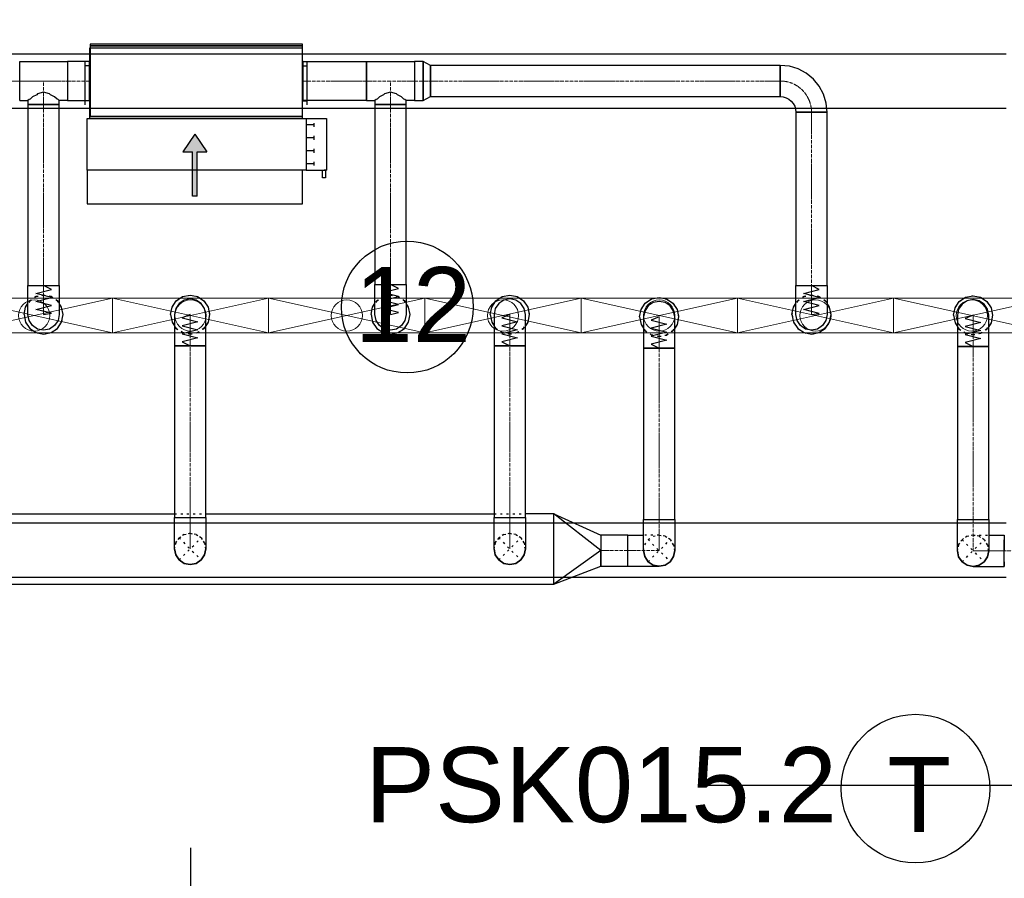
# Model space of a CAD drawing. Header units: centimetres. Extents: x -149939 to 48626, y -46000 to 152985.
# Tile 43 of 256: x -17633 to -11332, y 16404 to 21897. Entities that reach past the tile are written whole.
import ezdxf

# ---------------------------------------------------------------- set-up
doc = ezdxf.new("R2010")
doc.units = ezdxf.units.CM
doc.header["$LTSCALE"] = 50
doc.header["$PDMODE"] = 35
doc.header["$PDSIZE"] = 0.1
for name, pattern in [('CADVENT_CENTERLINE', [9.9, 7.4, -1, 0.5, -1]), ('CADVENT_HIDDEN', [0.8, 0.25, -0.55]), ('Kondygnacja  -0_5$0$HIDDEN', [9.525, 6.35, -3.175]), ('Kondygnacja  -0_5$0$HIDDEN2', [4.7625, 3.175, -1.5875]), ('Osie rzutów$0$DASHDOT2', [12.7, 6.35, -3.175, 0, -3.175])]:
    doc.linetypes.add(name, pattern=pattern)
doc.layers.get('0').update_dxf_attribs({"color": 8})
doc.layers.get('DEFPOINTS').update_dxf_attribs({"color": 8})
for name, color, linetype in [('01-103-Went PP_poziom-0_5$0$L_Nawiew', 7, 'Continuous'), ('bgde-nawiewDETAILS', 1, 'Continuous'), ('bgde-nawiewEXP', 7, 'Continuous'), ('bgde-nawiewHIDDEN', 250, 'Continuous'), ('bgde-wywiewSOL', 5, 'Continuous'), ('Kondygnacja  -0_5$0$ARCH_KONSTR_POWYŻEJ RZUTU', 8, 'Kondygnacja  -0_5$0$HIDDEN'), ('Kondygnacja  -0_5$0$ARCH_KONSTR_POWYŻEJ RZUTU_IST', 8, 'Kondygnacja  -0_5$0$HIDDEN2'), ('Osie rzutów$0$ARCH_INFO_OSIE_IST', 8, 'Osie rzutów$0$DASHDOT2'), ('Osie rzutów$0$ARCH_INFO_OSIE_OPISY_IST', 8, 'Continuous')]:
    doc.layers.add(name, color=color, linetype=linetype)
for name, color, linetype, lineweight in [('bgde-nawiewCEN', 7, 'Continuous', 13), ('bgde_nawiewnik', 11, 'Continuous', 5), ('Kondygnacja  -0_5$0$ARCH_INFO_WYMIARY', 8, 'Continuous', 9), ('RFCU', 6, 'Continuous', 30)]:
    doc.layers.add(name, color=color, linetype=linetype, lineweight=lineweight)
doc.styles.add('Arial', font='ARIAL.TTF')
doc.styles.add('Kondygnacja  -0_5$0$Romans', font='Romans.shx', dxfattribs={"width": 0.7})
doc.dimstyles.new('Kondygnacja  -0_5$0$Wymiary 1-100', dxfattribs={"dimtxt": 12, "dimasz": 10, "dimexe": 5, "dimexo": 0, "dimgap": 4, "dimtad": 1, "dimrnd": 0.5, "dimzin": 12, "dimdsep": 46, "dimtxsty": 'Kondygnacja  -0_5$0$Romans', "dimblk": 'Kondygnacja  -0_5$0$_Oblique', "dimcen": 10, "dimdle": 10, "dimclrt": 55, "dimazin": 0, "dimtfac": 1, "dimtmove": 1, "dimatfit": 3, "dimfxl": 8, "dimfxlon": 1, "dimtolj": 1, "dimtzin": 0, "dimarcsym": 0})

# ---------------------------------------------------------------- blocks, each defined once
blk = doc.blocks.new('Osie rzutów')
at = {"layer": 'Osie rzutów$0$ARCH_INFO_OSIE_IST', "ltscale": 10}
for p, q in [((10460, 12510), (10460, 4623.26)), ((4436.04, 6200), (15156.54, 6200))]:
    blk.add_line(p, q, dxfattribs=at)
blk = doc.blocks.new('Kondygnacja  -0_5$0$konstrukcja istniejąca -0.5')
at = {"layer": 'Kondygnacja  -0_5$0$ARCH_KONSTR_POWYŻEJ RZUTU_IST', "ltscale": 10}
for points in [[(9938, 6667.89), (10982, 6667.89)], [(10982, 6632.89), (9938, 6632.89)], [(9938, 6367.89), (10982, 6367.89)], [(10982, 6332.89), (9938, 6332.89)]]:
    blk.add_lwpolyline(points, dxfattribs=at)
blk = doc.blocks.new('Kondygnacja  -0_5$0$_Oblique')
at = {"color": 0, "linetype": 'ByBlock', "lineweight": -2}
blk.add_line((-0.5, -0.5), (0.5, 0.5), dxfattribs=at)
blk = doc.blocks.new('*D212')
at = {"layer": 'DEFPOINTS', "color": 0}
for p in [(-30586.3, 81900), (-30681.1, 12489.5), (9064, 12489.5)]:
    blk.add_point(p, dxfattribs=at)
at = {"layer": 'Kondygnacja  -0_5$0$ARCH_INFO_WYMIARY', "color": 0, "lineweight": -2}
for p, q in [((-30673.1, 81900), (-30686.1, 81900)), ((-30681.1, 81910), (-30681.1, 12479.5)), ((-30673.1, 12489.5), (-30686.1, 12489.5))]:
    blk.add_line(p, q, dxfattribs=at)
at = {"layer": 'Kondygnacja  -0_5$0$ARCH_INFO_WYMIARY', "color": 0, "linetype": 'ByBlock', "lineweight": -2, "xscale": 10, "yscale": 10, "zscale": 10}
for p, rotation in [((-30681.1, 81900), 90), ((-30681.1, 12489.5), 270)]:
    blk.add_blockref('Kondygnacja  -0_5$0$_Oblique', p, dxfattribs=dict(at, rotation=rotation))
at = {"layer": 'Kondygnacja  -0_5$0$ARCH_INFO_WYMIARY', "color": 55, "insert": (-30691.1, 47194.8), "char_height": 12, "attachment_point": 5, "rotation": 90, "style": 'Kondygnacja  -0_5$0$Romans'}
blk.add_mtext('\\A1;69410.5', dxfattribs=at)
blk = doc.blocks.new('A$C066D7839')
at = {"layer": 'bgde_nawiewnik', "color": 7}
for p, q in [((-50, -11.15), (-50, 11.15)), ((-50, 11.15), (50, 11.15)), ((-50, -11.15), (50, 11.15)), ((50, -11.15), (-50, 11.15)), ((50, 11.15), (50, -11.15)), ((50, -11.15), (-50, -11.15))]:
    blk.add_line(p, q, dxfattribs=at)
blk.add_circle((0, 0), 10, dxfattribs=at)
blk = doc.blocks.new('A$C5B3E7367')
at = {"layer": '01-103-Went PP_poziom-0_5$0$L_Nawiew'}
h = blk.add_hatch(color=256, dxfattribs=at)
h.paths.add_polyline_path([(215, 704), (215, 674), (331.7, 674), (331.7, 612.1), (445.9, 689), (331.7, 765.9), (331.7, 704)])
h.paths.add_polyline_path([(48.3, 704), (48.3, 674), (215, 674), (215, 704)])
for p, q in [((215, 1525), (165, 1525)), ((165, 1525), (165, 1505)), ((215, 1400), (215, 1530)), ((545, 1530), (215, 1530)), ((215, 1530), (215, 1515)), ((545, 1400), (545, 1530)), ((165, 1505), (215, 1505)), ((243.8, 1452), (268.8, 1452)), ((256.2, 1452), (256.2, 1400)), ((326.2, 1452), (351.2, 1452)), ((338.8, 1452), (338.8, 1400)), ((408.8, 1452), (433.8, 1452)), ((421.2, 1452), (421.2, 1400)), ((491.2, 1452), (516.2, 1452)), ((503.8, 1452), (503.8, 1400)), ((545, 1400), (215, 1400)), ((215, 1400), (215, 1378)), ((545, 0), (545, 1400)), ((0, 1378), (215, 1378)), ((0, 0), (0, 1378)), ((215, 1378), (215, 0)), ((445.9, 689), (331.7, 765.9)), ((331.7, 704), (331.7, 765.9)), ((48.3, 704), (331.7, 704)), ((48.3, 704), (48.3, 674)), ((48.3, 674), (331.7, 674)), ((445.9, 689), (331.7, 612.1)), ((331.7, 612.1), (331.7, 674)), ((215, 0), (0, 0)), ((215, 0), (545, 0))]:
    blk.add_line(p, q, dxfattribs=at)
blk = doc.blocks.new('A$C53CA46B8')
at = {"layer": 'bgde-wywiewSOL'}
for p, q in [((112.9, 511.1), (-162.1, 511.1)), ((-137.1, 481.1), (-137.1, 511.1)), ((87.9, 481.1), (87.9, 511.1)), ((200.4, 481.1), (-249.6, 481.1)), ((-249.6, 481.1), (-249.6, -878.9)), ((200.4, 481.1), (200.4, -878.9)), ((200.4, -878.9), (-249.6, -878.9)), ((-137.1, -878.9), (-137.1, -908.9)), ((87.9, -878.9), (87.9, -908.9)), ((112.9, -908.9), (-162.1, -908.9))]:
    blk.add_line(p, q, dxfattribs=at)
at = {"layer": '01-103-Went PP_poziom-0_5$0$L_Nawiew'}
blk.add_blockref('A$C5B3E7367', (-794.6, -893.9), dxfattribs=at)

msp = doc.modelspace()

# ---------------------------------------------------------------- linework, layer by layer
at = {"layer": 'bgde-nawiewCEN', "linetype": 'CADVENT_CENTERLINE', "ltscale": 0.06}
for p, q in [((-17633.132, 21504.314), (-17736.132, 21504.314)), ((-17633.132, 21504.314), (-17480.132, 21504.314)), ((-17480.132, 21354.314), (-17480.132, 21504.314)), ((-17480.132, 21504.314), (-17327.132, 21504.314)), ((-17327.132, 21504.314), (-17187.132, 21504.314)), ((-17183.132, 21504.314), (-17187.132, 21504.314)), ((-15823.132, 21504.314), (-15819.132, 21504.314)), ((-15412.751, 21504.314), (-15819.132, 21504.314)), ((-15259.751, 21504.314), (-15412.751, 21504.314)), ((-15259.751, 21354.314), (-15259.751, 21504.314)), ((-15106.751, 21504.314), (-15259.751, 21504.314)), ((-15106.751, 21504.314), (-15003.751, 21504.314)), ((-15003.751, 21504.314), (-12765.522, 21504.314)), ((-17480.132, 21354.314), (-17480.132, 20197.254)), ((-15259.751, 21354.314), (-15259.751, 20202.58)), ((-12565.522, 21304.314), (-12565.522, 20196.599)), ((-17480.132, 20197.254), (-17480.132, 20179.751)), ((-17480.132, 20179.751), (-17480.132, 20131.902)), ((-15259.751, 20202.58), (-15259.751, 20184.579)), ((-15259.751, 20184.579), (-15259.751, 20135.37)), ((-12565.522, 20196.599), (-12565.522, 20179.157)), ((-12565.522, 20179.157), (-12565.522, 20131.476)), ((-17480.132, 20131.902), (-17480.132, 20105.884)), ((-17480.132, 20105.884), (-17480.132, 20083.859)), ((-15259.751, 20135.37), (-15259.751, 20108.611)), ((-15259.751, 20108.611), (-15259.751, 20085.96)), ((-12565.522, 20131.476), (-12565.522, 20105.548)), ((-12565.522, 20105.548), (-12565.522, 20083.601)), ((-17480.132, 20083.859), (-17480.132, 20065.497)), ((-17480.132, 20065.497), (-17480.132, 20050.462)), ((-17480.132, 20050.462), (-17480.132, 20038.424)), ((-15259.751, 20085.96), (-15259.751, 20067.075)), ((-15259.751, 20067.075), (-15259.751, 20051.613)), ((-15259.751, 20051.613), (-15259.751, 20039.232)), ((-15259.751, 20039.232), (-15259.751, 20029.59)), ((-12565.522, 20083.601), (-12565.522, 20065.303)), ((-12565.522, 20065.303), (-12565.522, 20050.321)), ((-12565.522, 20050.321), (-12565.522, 20038.325)), ((-17480.132, 20038.424), (-17480.132, 20029.048)), ((-17480.132, 20029.048), (-17480.132, 20022.003)), ((-17480.132, 20022.003), (-17480.132, 20016.955)), ((-17480.132, 20016.955), (-17480.132, 20013.57)), ((-17480.132, 20013.57), (-17480.132, 20011.518)), ((-17480.132, 20011.518), (-17480.132, 20010.464)), ((-17480.132, 20010.464), (-17480.132, 20010.02)), ((-16542.417, 20009.546), (-16542.417, 20010.02)), ((-16542.417, 20008.421), (-16542.417, 20009.546)), ((-16542.417, 20006.231), (-16542.417, 20008.421)), ((-16542.417, 20002.619), (-16542.417, 20006.231)), ((-16542.417, 19997.231), (-16542.417, 20002.619)), ((-16542.417, 19989.712), (-16542.417, 19997.231)), ((-16542.417, 19979.705), (-16542.417, 19989.712)), ((-16542.417, 19966.857), (-16542.417, 19979.705)), ((-15259.751, 20029.59), (-15259.751, 20022.344)), ((-15259.751, 20022.344), (-15259.751, 20017.152)), ((-15259.751, 20017.152), (-15259.751, 20013.671)), ((-15259.751, 20013.671), (-15259.751, 20011.56)), ((-15259.751, 20011.56), (-15259.751, 20010.476)), ((-15259.751, 20010.476), (-15259.751, 20010.02)), ((-14496.891, 20009.546), (-14496.891, 20010.02)), ((-14496.891, 20008.421), (-14496.891, 20009.546)), ((-14496.891, 20006.231), (-14496.891, 20008.421)), ((-14496.891, 20002.619), (-14496.891, 20006.231)), ((-14496.891, 19997.231), (-14496.891, 20002.619)), ((-14496.891, 19989.712), (-14496.891, 19997.231)), ((-14496.891, 19979.705), (-14496.891, 19989.712)), ((-14496.891, 19966.857), (-14496.891, 19979.705)), ((-13540.819, 19994.251), (-13540.819, 19994.725)), ((-13540.819, 19993.125), (-13540.819, 19994.251)), ((-13540.819, 19990.932), (-13540.819, 19993.125)), ((-13540.819, 19987.317), (-13540.819, 19990.932)), ((-13540.819, 19981.925), (-13540.819, 19987.317)), ((-13540.819, 19974.399), (-13540.819, 19981.925)), ((-12565.522, 20038.325), (-12565.522, 20028.982)), ((-12565.522, 20028.982), (-12565.522, 20021.961)), ((-12565.522, 20021.961), (-12565.522, 20016.93)), ((-12565.522, 20016.93), (-12565.522, 20013.558)), ((-12565.522, 20013.558), (-12565.522, 20011.513)), ((-12565.522, 20011.513), (-12565.522, 20010.462)), ((-12565.522, 20010.462), (-12565.522, 20010.02)), ((-11531.67, 20005.353), (-11531.67, 20005.827)), ((-11531.67, 20004.227), (-11531.67, 20005.353)), ((-11531.67, 20002.034), (-11531.67, 20004.227)), ((-11531.67, 19998.419), (-11531.67, 20002.034)), ((-11531.67, 19993.027), (-11531.67, 19998.419)), ((-11531.67, 19985.501), (-11531.67, 19993.027)), ((-11531.67, 19975.486), (-11531.67, 19985.501)), ((-16542.417, 19950.812), (-16542.417, 19966.857)), ((-16542.417, 19931.214), (-16542.417, 19950.812)), ((-16542.417, 19907.708), (-16542.417, 19931.214)), ((-14496.891, 19950.812), (-14496.891, 19966.857)), ((-14496.891, 19931.214), (-14496.891, 19950.812)), ((-14496.891, 19907.708), (-14496.891, 19931.214)), ((-13540.819, 19964.384), (-13540.819, 19974.399)), ((-13540.819, 19951.525), (-13540.819, 19964.384)), ((-13540.819, 19935.465), (-13540.819, 19951.525)), ((-13540.819, 19915.851), (-13540.819, 19935.465)), ((-13540.819, 19892.325), (-13540.819, 19915.851)), ((-11531.67, 19962.627), (-11531.67, 19975.486)), ((-11531.67, 19946.568), (-11531.67, 19962.627)), ((-11531.67, 19926.953), (-11531.67, 19946.568)), ((-11531.67, 19903.427), (-11531.67, 19926.953)), ((-16542.417, 19879.94), (-16542.417, 19907.708)), ((-16542.417, 19828.873), (-16542.417, 19879.94)), ((-14496.891, 19879.94), (-14496.891, 19907.708)), ((-14496.891, 19828.873), (-14496.891, 19879.94)), ((-13540.819, 19864.532), (-13540.819, 19892.325)), ((-13540.819, 19813.421), (-13540.819, 19864.532)), ((-11531.67, 19875.634), (-11531.67, 19903.427)), ((-11531.67, 19824.523), (-11531.67, 19875.634)), ((-16542.417, 19810.192), (-16542.417, 19828.873)), ((-16542.417, 18711.102), (-16542.417, 19810.192)), ((-14496.891, 19810.192), (-14496.891, 19828.873)), ((-14496.891, 18711.102), (-14496.891, 19810.192)), ((-13540.819, 19794.725), (-13540.819, 19813.421)), ((-13540.819, 18700), (-13540.819, 19794.725)), ((-11531.67, 19805.827), (-11531.67, 19824.523)), ((-11531.67, 18699.463), (-11531.67, 19805.827)), ((-16542.417, 18711.102), (-16542.417, 18511.102)), ((-14496.891, 18711.102), (-14496.891, 18511.102)), ((-13540.819, 18700), (-13540.819, 18500)), ((-11531.67, 18699.463), (-11531.67, 18499.463)), ((-13913.637, 18500), (-13740.819, 18500)), ((-13740.819, 18500), (-13540.819, 18500)), ((-11331.67, 18499.463), (-11531.67, 18499.463)), ((-11170.39, 18499.463), (-11331.67, 18499.463))]:
    msp.add_line(p, q, dxfattribs=at)
at = {"layer": 'bgde-nawiewCEN', "linetype": 'CADVENT_CENTERLINE', "ltscale": 0.06, "extrusion": (0, 0, -1)}
msp.add_arc((12765.522, 21304.314), 200, 90, 180, dxfattribs=at)
at = {"layer": 'bgde-nawiewDETAILS', "linetype": 'CADVENT_HIDDEN'}
for p, q in [((-16613.128, 18440.392), (-16471.707, 18581.813)), ((-16613.128, 18581.813), (-16471.707, 18440.392)), ((-14567.602, 18440.392), (-14426.18, 18581.813)), ((-14567.602, 18581.813), (-14426.18, 18440.392)), ((-13611.529, 18429.289), (-13470.108, 18570.711)), ((-13611.529, 18570.711), (-13470.108, 18429.289)), ((-11602.381, 18428.752), (-11460.959, 18570.173)), ((-11602.381, 18570.173), (-11460.959, 18428.752))]:
    msp.add_line(p, q, dxfattribs=at)
at = {"layer": 'bgde-nawiewEXP', "linetype": 'Continuous'}
for points in [[(-17183.132, 21729.314), (-15823.132, 21729.314), (-15823.132, 21739.314), (-17183.132, 21739.314)], [(-17183.132, 21279.314), (-15823.132, 21279.314), (-15823.132, 21729.314), (-17183.132, 21729.314)], [(-17327.132, 21379.314), (-17187.132, 21379.314), (-17187.132, 21629.314), (-17327.132, 21629.314), (-17327.132, 21388.829)], [(-15819.132, 21379.314), (-15819.132, 21629.314), (-15412.751, 21629.314), (-15412.751, 21379.314)], [(-15106.751, 21379.314), (-15051.908, 21379.314), (-15051.908, 21629.314), (-15106.751, 21629.314), (-15106.751, 21388.829)], [(-15051.908, 21379.314), (-15003.751, 21404.314), (-15003.751, 21604.314), (-15051.908, 21629.314), (-15051.908, 21388.829)], [(-15003.751, 21404.314), (-12765.522, 21404.314), (-12765.522, 21604.314), (-15003.751, 21604.314), (-15003.751, 21411.926)], [(-12765.522, 21404.314), (-12746.013, 21402.392), (-12727.254, 21396.702), (-12709.965, 21387.461), (-12694.811, 21375.025), (-12682.375, 21359.871), (-12673.134, 21342.582), (-12667.443, 21323.823), (-12665.522, 21304.314), (-12665.522, 20196.599), (-12465.522, 20196.599), (-12465.522, 21304.314), (-12665.522, 21304.314), (-12665.522, 21304.314), (-12465.522, 21304.314), (-12471.286, 21362.841), (-12488.358, 21419.119), (-12516.081, 21470.985), (-12553.39, 21516.446), (-12598.851, 21553.755), (-12650.717, 21581.478), (-12706.995, 21598.55), (-12765.522, 21604.314), (-12765.522, 21411.926)], [(-17580.132, 20010.02), (-17580.132, 20197.254), (-17380.132, 20197.254), (-17380.132, 20010.02), (-17387.744, 19971.752), (-17409.422, 19939.309), (-17441.864, 19917.632), (-17480.132, 19910.02), (-17518.401, 19917.632), (-17550.843, 19939.309), (-17572.52, 19971.752)], [(-15359.751, 20135.37), (-15359.751, 20202.58), (-15159.751, 20202.58), (-15159.751, 20010.02), (-15167.363, 19971.752), (-15189.041, 19939.309), (-15221.483, 19917.632), (-15259.751, 19910.02), (-15298.02, 19917.632), (-15330.462, 19939.309), (-15352.139, 19971.752), (-15359.751, 20010.02), (-15359.751, 20108.611)], [(-12665.522, 20010.02), (-12665.522, 20196.599), (-12465.522, 20196.599), (-12465.522, 20010.02), (-12473.134, 19971.752), (-12494.811, 19939.309), (-12527.254, 19917.632), (-12565.522, 19910.02), (-12603.79, 19917.632), (-12636.233, 19939.309), (-12657.91, 19971.752)], [(-16642.417, 19810.192), (-16442.417, 19810.192), (-16442.417, 20010.02), (-16450.029, 20048.288), (-16471.707, 20080.731), (-16504.149, 20102.408), (-16542.417, 20110.02), (-16580.686, 20102.408), (-16613.128, 20080.731), (-16634.805, 20048.288), (-16642.417, 20010.02), (-16642.417, 19828.873)], [(-14596.891, 20009.546), (-14596.891, 19810.192), (-14396.891, 19810.192), (-14396.891, 20010.02), (-14404.503, 20048.288), (-14426.18, 20080.731), (-14458.623, 20102.408), (-14496.891, 20110.02), (-14535.159, 20102.408), (-14567.602, 20080.731), (-14589.279, 20048.288), (-14596.891, 20010.02)], [(-11631.67, 19805.827), (-11431.67, 19805.827), (-11431.67, 20005.827), (-11439.282, 20044.095), (-11460.959, 20076.538), (-11493.402, 20098.215), (-11531.67, 20105.827), (-11569.938, 20098.215), (-11602.381, 20076.538), (-11624.058, 20044.095), (-11631.67, 20005.827), (-11631.67, 19824.523)], [(-13640.819, 19794.725), (-13440.819, 19794.725), (-13440.819, 19994.725), (-13448.431, 20032.993), (-13470.108, 20065.435), (-13502.55, 20087.113), (-13540.819, 20094.725), (-13579.087, 20087.113), (-13611.529, 20065.435), (-13633.207, 20032.993), (-13640.819, 19994.725), (-13640.819, 19813.421)], [(-16642.417, 18711.102), (-16442.417, 18711.102), (-16442.417, 19810.192), (-16642.417, 19810.192)], [(-14596.891, 18711.102), (-14396.891, 18711.102), (-14396.891, 19810.192), (-14596.891, 19810.192)], [(-13640.819, 18700), (-13440.819, 18700), (-13440.819, 19794.725), (-13640.819, 19794.725)], [(-11631.67, 18699.463), (-11431.67, 18699.463), (-11431.67, 19805.827), (-11631.67, 19805.827)], [(-16642.417, 18511.102), (-16642.417, 18711.102), (-16442.417, 18711.102), (-16442.417, 18511.102), (-16450.029, 18472.834), (-16471.707, 18440.392), (-16504.149, 18418.714), (-16542.417, 18411.102), (-16580.686, 18418.714), (-16613.128, 18440.392), (-16634.805, 18472.834)], [(-14596.891, 18511.102), (-14596.891, 18711.102), (-14396.891, 18711.102), (-14396.891, 18511.102), (-14404.503, 18472.834), (-14426.18, 18440.392), (-14458.623, 18418.714), (-14496.891, 18411.102), (-14535.159, 18418.714), (-14567.602, 18440.392), (-14589.279, 18472.834)], [(-13913.637, 18400), (-13740.819, 18400), (-13740.819, 18600), (-13913.637, 18600), (-13913.637, 18407.612)], [(-16642.417, 18511.102), (-16634.805, 18472.834), (-16613.128, 18440.392), (-16580.686, 18418.714), (-16542.417, 18411.102), (-16504.149, 18418.714), (-16471.707, 18440.392), (-16450.029, 18472.834), (-16442.417, 18511.102), (-16450.029, 18472.834), (-16471.707, 18440.392), (-16504.149, 18418.714), (-16542.417, 18411.102), (-16580.686, 18418.714), (-16613.128, 18440.392), (-16634.805, 18472.834)], [(-14496.891, 18411.102), (-14458.623, 18418.714), (-14426.18, 18440.392), (-14404.503, 18472.834), (-14396.891, 18511.102), (-14404.503, 18472.834), (-14426.18, 18440.392), (-14458.623, 18418.714)], [(-14213.637, 18286.102), (-13913.637, 18400), (-13913.637, 18500)], [(-11631.67, 18499.463), (-11624.058, 18461.194), (-11602.381, 18428.752), (-11569.938, 18407.075), (-11531.67, 18399.463), (-11493.402, 18407.075), (-11460.959, 18428.752), (-11439.282, 18461.194), (-11431.67, 18499.463), (-11439.282, 18461.194), (-11460.959, 18428.752), (-11493.402, 18407.075), (-11531.67, 18399.463), (-11569.938, 18407.075), (-11602.381, 18428.752), (-11624.058, 18461.194)]]:
    msp.add_lwpolyline(points, close=True, dxfattribs=at)
for points in [[(-17633.132, 21379.314), (-17633.132, 21629.314), (-17327.132, 21629.314), (-17327.132, 21379.314), (-17380.132, 21379.314)], [(-17187.132, 21379.314), (-17187.132, 21629.314), (-17183.132, 21629.314)], [(-15823.132, 21379.314), (-15819.132, 21379.314), (-15819.132, 21629.314), (-15823.132, 21629.314)], [(-15412.751, 21379.314), (-15412.751, 21629.314), (-15106.751, 21629.314), (-15106.751, 21379.314), (-15159.751, 21379.314)], [(-17633.132, 21379.314), (-17580.132, 21379.314), (-17580.132, 20197.254), (-17380.132, 20197.254), (-17380.132, 21354.314), (-17580.132, 21354.314), (-17580.132, 21354.314), (-17380.132, 21354.314), (-17380.132, 21379.314), (-17387.744, 21386.926), (-17394.137, 21388.829), (-17409.422, 21404.114), (-17435.878, 21415.926), (-17441.864, 21421.911), (-17480.132, 21433.304), (-17518.401, 21421.911), (-17524.386, 21415.926), (-17550.843, 21404.114), (-17566.128, 21388.829), (-17572.52, 21386.926), (-17580.132, 21379.314)], [(-15412.751, 21379.314), (-15359.751, 21379.314), (-15359.751, 20202.58), (-15159.751, 20202.58), (-15159.751, 21354.314), (-15359.751, 21354.314), (-15359.751, 21354.314), (-15159.751, 21354.314), (-15159.751, 21379.314), (-15167.363, 21386.926), (-15173.756, 21388.829), (-15189.041, 21404.114), (-15215.497, 21415.926), (-15221.483, 21421.911), (-15259.751, 21433.304), (-15298.02, 21421.911), (-15304.005, 21415.926), (-15330.462, 21404.114), (-15345.747, 21388.829), (-15352.139, 21386.926), (-15359.751, 21379.314)], [(-17187.132, 21379.314), (-17183.132, 21379.314)], [(-16667.417, 20010.02), (-16657.902, 20057.855), (-16630.806, 20098.408), (-16590.253, 20125.505), (-16542.417, 20135.02), (-16494.582, 20125.505), (-16454.029, 20098.408), (-16426.932, 20057.855), (-16417.417, 20010.02), (-16426.932, 19962.184), (-16442.417, 19939.01)], [(-14621.891, 20010.02), (-14612.376, 20057.855), (-14585.279, 20098.408), (-14544.726, 20125.505), (-14496.891, 20135.02), (-14449.055, 20125.505), (-14408.503, 20098.408), (-14381.406, 20057.855), (-14371.891, 20010.02), (-14381.406, 19962.184), (-14396.891, 19939.01)], [(-13665.819, 19994.725), (-13656.304, 20042.56), (-13629.207, 20083.113), (-13588.654, 20110.21), (-13540.819, 20119.725), (-13492.983, 20110.21), (-13452.43, 20083.113), (-13425.334, 20042.56), (-13415.819, 19994.725), (-13425.334, 19946.889), (-13440.819, 19923.714)], [(-11656.67, 20005.827), (-11647.155, 20053.662), (-11620.058, 20094.215), (-11579.505, 20121.312), (-11531.67, 20130.827), (-11483.834, 20121.312), (-11443.282, 20094.215), (-11416.185, 20053.662), (-11406.67, 20005.827), (-11416.185, 19957.991), (-11431.67, 19934.817)], [(-17605.132, 20010.02), (-17595.617, 19962.184), (-17568.521, 19921.632), (-17527.968, 19894.535), (-17480.132, 19885.02), (-17432.297, 19894.535), (-17391.744, 19921.632), (-17364.647, 19962.184), (-17355.132, 20010.02), (-17364.647, 20057.855), (-17380.132, 20081.03)], [(-17605.132, 20010.02), (-17595.617, 20057.855), (-17580.132, 20081.03)], [(-15384.751, 20010.02), (-15375.236, 19962.184), (-15348.14, 19921.632), (-15307.587, 19894.535), (-15259.751, 19885.02), (-15211.916, 19894.535), (-15171.363, 19921.632), (-15144.266, 19962.184), (-15134.751, 20010.02), (-15144.266, 20057.855), (-15159.751, 20081.03)], [(-15384.751, 20010.02), (-15375.236, 20057.855), (-15359.751, 20081.03)], [(-12690.522, 20010.02), (-12681.007, 19962.184), (-12653.91, 19921.632), (-12613.357, 19894.535), (-12565.522, 19885.02), (-12517.686, 19894.535), (-12477.134, 19921.632), (-12450.037, 19962.184), (-12440.522, 20010.02), (-12450.037, 20057.855), (-12465.522, 20081.03)], [(-12690.522, 20010.02), (-12681.007, 20057.855), (-12665.522, 20081.03)], [(-16667.417, 20010.02), (-16657.902, 19962.184), (-16642.417, 19939.01)], [(-14621.891, 20010.02), (-14612.376, 19962.184), (-14596.891, 19939.01)], [(-13665.819, 19994.725), (-13656.304, 19946.889), (-13640.819, 19923.714)], [(-11656.67, 20005.827), (-11647.155, 19957.991), (-11631.67, 19934.817)], [(-20031.843, 18286.102), (-14213.637, 18286.102), (-14213.637, 18736.102), (-13913.637, 18600), (-13913.637, 18500), (-14213.637, 18736.102), (-14396.891, 18736.102)], [(-18463.767, 18736.102), (-16642.417, 18736.102)], [(-16442.417, 18736.102), (-14596.891, 18736.102)], [(-14213.637, 18286.102), (-14213.637, 18736.102)], [(-13740.819, 18400), (-13540.819, 18400), (-13579.087, 18407.612), (-13611.529, 18429.289), (-13633.207, 18461.732), (-13640.819, 18500), (-13640.819, 18700), (-13440.819, 18700), (-13440.819, 18500), (-13448.431, 18461.732), (-13470.108, 18429.289), (-13502.55, 18407.612), (-13540.819, 18400), (-13579.087, 18407.612), (-13611.529, 18429.289), (-13633.207, 18461.732), (-13640.819, 18500), (-13633.207, 18461.732), (-13611.529, 18429.289), (-13579.087, 18407.612), (-13540.819, 18400), (-13502.55, 18407.612), (-13470.108, 18429.289), (-13448.431, 18461.732), (-13440.819, 18500), (-13448.431, 18461.732), (-13470.108, 18429.289), (-13502.55, 18407.612), (-13540.819, 18400)], [(-11631.67, 18499.463), (-11631.67, 18699.463), (-11431.67, 18699.463), (-11431.67, 18499.463), (-11439.282, 18461.194), (-11460.959, 18428.752), (-11493.402, 18407.075), (-11531.67, 18399.463), (-11331.67, 18399.463), (-11331.67, 18407.075)], [(-13740.819, 18400), (-13740.819, 18600), (-13640.819, 18600)], [(-11431.67, 18599.463), (-11331.67, 18599.463), (-11331.67, 18537.731)], [(-11331.67, 18537.731), (-11331.67, 18570.173)], [(-11331.67, 18428.752), (-11331.67, 18537.731)], [(-11331.67, 18537.731), (-11331.67, 18499.463)], [(-14596.891, 18511.102), (-14589.279, 18472.834), (-14567.602, 18440.392), (-14535.159, 18418.714), (-14496.891, 18411.102)], [(-14596.891, 18511.102), (-14589.279, 18472.834), (-14567.602, 18440.392), (-14535.159, 18418.714), (-14496.891, 18411.102)], [(-11631.67, 18499.463), (-11624.058, 18461.194), (-11602.381, 18428.752), (-11569.938, 18407.075), (-11531.67, 18399.463)], [(-14496.891, 18411.102), (-14535.159, 18418.714)], [(-14496.891, 18411.102), (-14535.159, 18418.714)], [(-11331.67, 18428.752), (-11331.67, 18407.075)], [(-11331.67, 18407.075), (-11331.67, 18428.752)], [(-11331.67, 18407.075), (-11331.67, 18399.463)]]:
    msp.add_lwpolyline(points, dxfattribs=at)
at = {"layer": 'bgde-nawiewEXP'}
for points in [[(-17480.132, 20010.02), (-17430.132, 20018.24), (-17530.132, 20043.376), (-17430.132, 20068.711), (-17530.132, 20094.425), (-17430.132, 20119.705), (-17530.132, 20145.587), (-17430.132, 20170.772), (-17480.132, 20197.254)], [(-15259.751, 20010.02), (-15209.751, 20024.441), (-15309.751, 20049.591), (-15209.751, 20074.598), (-15309.751, 20100.058), (-15209.751, 20125.388), (-15309.751, 20150.941), (-15209.751, 20176.942), (-15259.751, 20202.58)], [(-12565.522, 20010.02), (-12515.522, 20017.88), (-12615.522, 20043.033), (-12515.522, 20068.264), (-12615.522, 20093.906), (-12515.522, 20119.134), (-12615.522, 20144.978), (-12515.522, 20170.136), (-12565.522, 20196.599)], [(-16542.417, 20010.02), (-16592.417, 19988.741), (-16492.417, 19963.401), (-16592.417, 19938.202), (-16492.417, 19912.939), (-16592.417, 19887.426), (-16492.417, 19862.089), (-16592.417, 19836.652), (-16542.417, 19810.192)], [(-14496.891, 20010.02), (-14546.891, 19988.741), (-14446.891, 19963.401), (-14546.891, 19938.202), (-14446.891, 19912.939), (-14546.891, 19887.426), (-14446.891, 19862.089), (-14546.891, 19836.652), (-14496.891, 19810.192)], [(-13540.819, 19994.725), (-13590.819, 19973.427), (-13490.819, 19948.065), (-13590.819, 19922.845), (-13490.819, 19897.56), (-13590.819, 19872.025), (-13490.819, 19846.666), (-13590.819, 19821.207), (-13540.819, 19794.725)], [(-11531.67, 20005.827), (-11581.67, 19984.529), (-11481.67, 19959.167), (-11581.67, 19933.947), (-11481.67, 19908.662), (-11581.67, 19883.127), (-11481.67, 19857.768), (-11581.67, 19832.309), (-11531.67, 19805.827)]]:
    msp.add_lwpolyline(points, dxfattribs=at)
at = {"layer": 'bgde-nawiewHIDDEN', "linetype": 'CADVENT_HIDDEN'}
for points in [[(-17183.132, 21379.314), (-17183.132, 21629.314)], [(-15823.132, 21379.314), (-15823.132, 21629.314)], [(-17605.132, 20010.02), (-17595.617, 19962.184), (-17568.521, 19921.632), (-17527.968, 19894.535), (-17480.132, 19885.02), (-17432.297, 19894.535), (-17391.744, 19921.632), (-17364.647, 19962.184), (-17355.132, 20010.02), (-17364.647, 20057.855), (-17391.744, 20098.408), (-17432.297, 20125.505), (-17480.132, 20135.02), (-17527.968, 20125.505), (-17568.521, 20098.408), (-17580.132, 20081.03)], [(-17605.132, 20010.02), (-17595.617, 20057.855), (-17568.521, 20098.408), (-17527.968, 20125.505), (-17480.132, 20135.02), (-17432.297, 20125.505), (-17391.744, 20098.408), (-17380.132, 20081.03)], [(-16667.417, 20010.02), (-16657.902, 20057.855), (-16630.806, 20098.408), (-16590.253, 20125.505), (-16542.417, 20135.02), (-16494.582, 20125.505), (-16454.029, 20098.408), (-16426.932, 20057.855), (-16417.417, 20010.02), (-16426.932, 19962.184), (-16454.029, 19921.632), (-16494.582, 19894.535), (-16542.417, 19885.02), (-16590.253, 19894.535), (-16630.806, 19921.632), (-16590.253, 19894.535), (-16542.417, 19885.02), (-16494.582, 19894.535), (-16454.029, 19921.632), (-16442.417, 19939.01)], [(-15384.751, 20010.02), (-15375.236, 19962.184), (-15348.14, 19921.632), (-15307.587, 19894.535), (-15259.751, 19885.02), (-15211.916, 19894.535), (-15171.363, 19921.632), (-15144.266, 19962.184), (-15134.751, 20010.02), (-15144.266, 20057.855), (-15171.363, 20098.408), (-15211.916, 20125.505), (-15259.751, 20135.02), (-15307.587, 20125.505), (-15348.14, 20098.408), (-15359.751, 20081.03)], [(-15384.751, 20010.02), (-15375.236, 20057.855), (-15348.14, 20098.408), (-15307.587, 20125.505), (-15259.751, 20135.02), (-15211.916, 20125.505), (-15171.363, 20098.408), (-15159.751, 20081.03)], [(-14621.891, 20010.02), (-14612.376, 20057.855), (-14585.279, 20098.408), (-14544.726, 20125.505), (-14496.891, 20135.02), (-14449.055, 20125.505), (-14408.503, 20098.408), (-14381.406, 20057.855), (-14371.891, 20010.02), (-14381.406, 19962.184), (-14408.503, 19921.632), (-14449.055, 19894.535), (-14496.891, 19885.02), (-14544.726, 19894.535), (-14585.279, 19921.632), (-14544.726, 19894.535), (-14496.891, 19885.02), (-14449.055, 19894.535), (-14408.503, 19921.632), (-14396.891, 19939.01)], [(-13665.819, 19994.725), (-13656.304, 20042.56), (-13629.207, 20083.113), (-13588.654, 20110.21), (-13540.819, 20119.725), (-13492.983, 20110.21), (-13452.43, 20083.113), (-13425.334, 20042.56), (-13415.819, 19994.725), (-13425.334, 19946.889), (-13452.43, 19906.336), (-13492.983, 19879.24), (-13540.819, 19869.725), (-13588.654, 19879.24), (-13629.207, 19906.336), (-13588.654, 19879.24), (-13540.819, 19869.725), (-13492.983, 19879.24), (-13452.43, 19906.336), (-13440.819, 19923.714)], [(-12690.522, 20010.02), (-12681.007, 19962.184), (-12653.91, 19921.632), (-12613.357, 19894.535), (-12565.522, 19885.02), (-12517.686, 19894.535), (-12477.134, 19921.632), (-12450.037, 19962.184), (-12440.522, 20010.02), (-12450.037, 20057.855), (-12477.134, 20098.408), (-12517.686, 20125.505), (-12565.522, 20135.02), (-12613.357, 20125.505), (-12653.91, 20098.408), (-12665.522, 20081.03)], [(-12690.522, 20010.02), (-12681.007, 20057.855), (-12653.91, 20098.408), (-12613.357, 20125.505), (-12565.522, 20135.02), (-12517.686, 20125.505), (-12477.134, 20098.408), (-12465.522, 20081.03)], [(-11656.67, 20005.827), (-11647.155, 20053.662), (-11620.058, 20094.215), (-11579.505, 20121.312), (-11531.67, 20130.827), (-11483.834, 20121.312), (-11443.282, 20094.215), (-11416.185, 20053.662), (-11406.67, 20005.827), (-11416.185, 19957.991), (-11443.282, 19917.439), (-11483.834, 19890.342), (-11531.67, 19880.827), (-11579.505, 19890.342), (-11620.058, 19917.439), (-11579.505, 19890.342), (-11531.67, 19880.827), (-11483.834, 19890.342), (-11443.282, 19917.439), (-11431.67, 19934.817)], [(-16667.417, 20010.02), (-16657.902, 19962.184), (-16630.806, 19921.632), (-16642.417, 19939.01)], [(-14621.891, 20010.02), (-14612.376, 19962.184), (-14585.279, 19921.632), (-14596.891, 19939.01)], [(-13665.819, 19994.725), (-13656.304, 19946.889), (-13629.207, 19906.336), (-13640.819, 19923.714)], [(-11656.67, 20005.827), (-11647.155, 19957.991), (-11620.058, 19917.439), (-11631.67, 19934.817)], [(-16642.417, 18736.102), (-16442.417, 18736.102)], [(-14596.891, 18736.102), (-14396.891, 18736.102)], [(-13640.819, 18500), (-13633.207, 18538.268), (-13611.529, 18570.711), (-13579.087, 18592.388), (-13540.819, 18600), (-13640.819, 18600)], [(-13640.819, 18500), (-13633.207, 18538.268), (-13611.529, 18570.711), (-13579.087, 18592.388), (-13540.819, 18600), (-13502.55, 18592.388), (-13470.108, 18570.711), (-13448.431, 18538.268), (-13440.819, 18500), (-13448.431, 18538.268), (-13470.108, 18570.711), (-13502.55, 18592.388), (-13540.819, 18600)], [(-11531.67, 18599.463), (-11431.67, 18599.463)]]:
    msp.add_lwpolyline(points, dxfattribs=at)
for points in [[(-16642.417, 18511.102), (-16634.805, 18549.371), (-16613.128, 18581.813), (-16580.686, 18603.49), (-16542.417, 18611.102), (-16504.149, 18603.49), (-16471.707, 18581.813), (-16450.029, 18549.371), (-16442.417, 18511.102), (-16450.029, 18549.371), (-16471.707, 18581.813), (-16504.149, 18603.49), (-16542.417, 18611.102), (-16580.686, 18603.49), (-16613.128, 18581.813), (-16634.805, 18549.371)], [(-14596.891, 18511.102), (-14589.279, 18549.371), (-14567.602, 18581.813), (-14535.159, 18603.49), (-14496.891, 18611.102), (-14458.623, 18603.49), (-14426.18, 18581.813), (-14404.503, 18549.371), (-14396.891, 18511.102), (-14404.503, 18549.371), (-14426.18, 18581.813), (-14458.623, 18603.49), (-14496.891, 18611.102), (-14535.159, 18603.49), (-14567.602, 18581.813), (-14589.279, 18549.371)], [(-11631.67, 18499.463), (-11624.058, 18537.731), (-11602.381, 18570.173), (-11569.938, 18591.851), (-11531.67, 18599.463), (-11493.402, 18591.851), (-11460.959, 18570.173), (-11439.282, 18537.731), (-11431.67, 18499.463), (-11439.282, 18537.731), (-11460.959, 18570.173), (-11493.402, 18591.851), (-11531.67, 18599.463), (-11569.938, 18591.851), (-11602.381, 18570.173), (-11624.058, 18537.731)]]:
    msp.add_lwpolyline(points, close=True, dxfattribs=at)
at = {"layer": 'RFCU'}
for centre, radius in [((-15152.867, 20058.37, -1709.501), 421.787), ((-11899.805, 16977.929), 475.33)]:
    msp.add_circle(centre, radius, dxfattribs=at)

# ---------------------------------------------------------------- block references
at = {"layer": '01-103-Went PP_poziom-0_5$0$L_Nawiew', "xscale": -1, "rotation": 270}
msp.add_blockref('A$C53CA46B8', (-16306.559, 21513.761, 210.499), dxfattribs=at)
at = {"layer": '01-103-Went PP_poziom-0_5$0$L_Nawiew', "xscale": 10, "yscale": 10, "zscale": 10}
for p in [(-17540, 20003.971, 1920), (-16540, 20003.971, 1920), (-15540, 20003.971, 1920), (-14540, 20003.971, 1920), (-13540, 20003.971, 1920), (-12540, 20003.971, 1920), (-11540, 20003.971, 1920)]:
    msp.add_blockref('A$C066D7839', p, dxfattribs=at)
at = {"layer": 'Kondygnacja  -0_5$0$ARCH_KONSTR_POWYŻEJ RZUTU', "xscale": 10, "yscale": 10, "zscale": 10}
msp.add_blockref('Kondygnacja  -0_5$0$konstrukcja istniejąca -0.5', (-121140, -45000), dxfattribs=at)
at = {"layer": 'Osie rzutów$0$ARCH_INFO_OSIE_OPISY_IST', "color": 30, "xscale": 10, "yscale": 10, "zscale": 10}
msp.add_blockref('Osie rzutów', (-121140, -45000), dxfattribs=at)

# ---------------------------------------------------------------- texts
at = {"layer": 'RFCU', "char_height": 480, "attachment_point": 1, "style": 'Arial'}
for s, insert, width in [('12', (-15489.995, 20314.466, -1709.501), 727.77721), ('PSK015.2', (-15422.074, 17243.091), 10742.22846), ('T', (-12081.312, 17180.483), 10742.22846)]:
    msp.add_mtext(s, dxfattribs=dict(at, insert=insert, width=width))

# ---------------------------------------------------------------- dimensions: what is measured, and where the dimension line sits
at = {"layer": 'Kondygnacja  -0_5$0$ARCH_INFO_WYMIARY'}
dim = msp.add_linear_dim(base=(-30681.114, 12489.5), p1=(-30586.301, 81900), p2=(9064, 12489.5), angle=90, dimstyle='Kondygnacja  -0_5$0$Wymiary 1-100', dxfattribs=at)
dim.commit()
dim.dimension.update_dxf_attribs({"geometry": '*D212', "text_midpoint": (-30691.114, 47194.75)})

doc.saveas('drawing.dxf')
